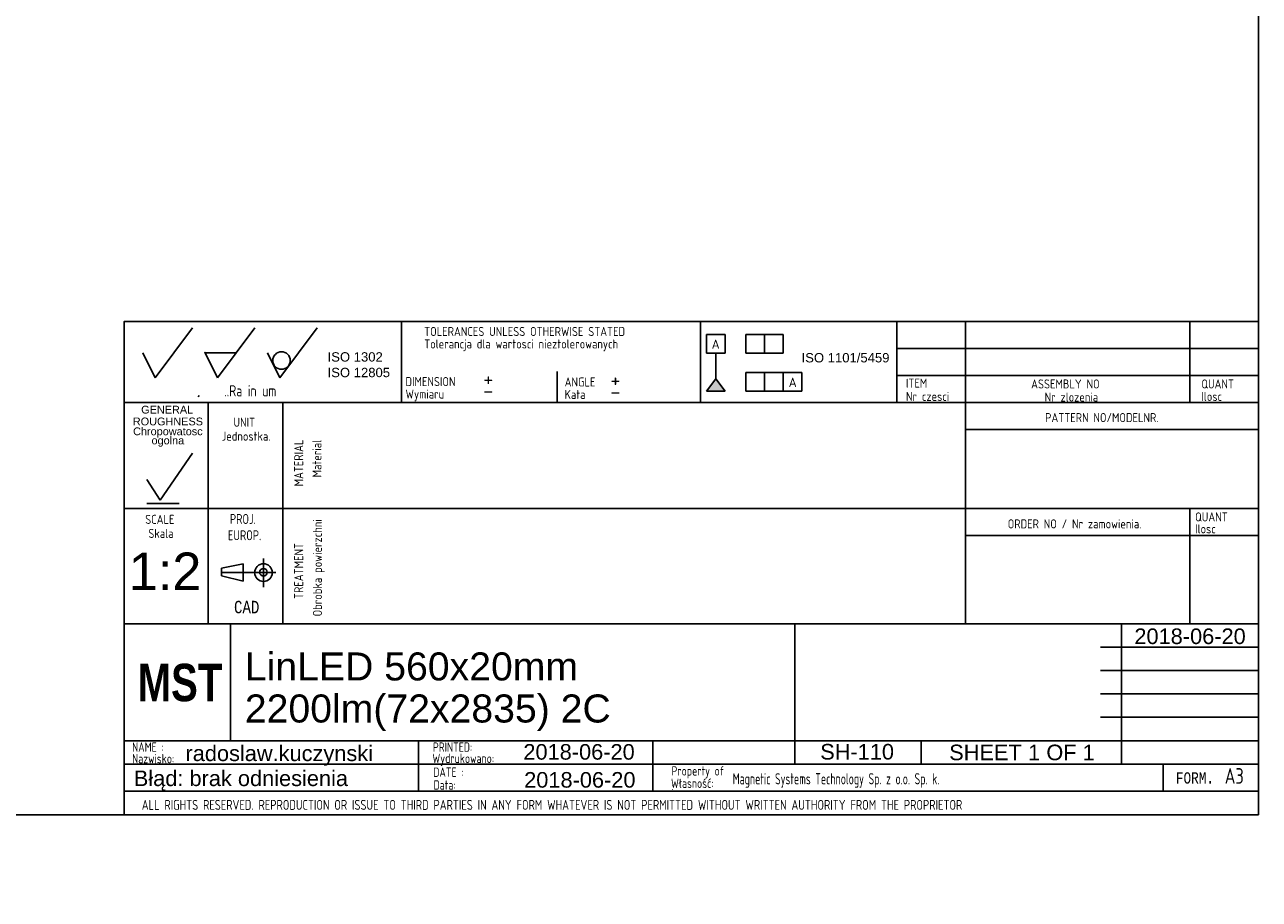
# Paper-space layout 'Layout1' of a CAD drawing. Header units: millimetres. Extents: x 0 to 406, y 0 to 285.
# Tile 4 of 7: x 208 to 406, y 0 to 140. Entities that reach past the tile are written whole.
import ezdxf
from ezdxf import colors
from ezdxf.entities.mleader import LeaderData, LeaderLine
from ezdxf.enums import TextEntityAlignment as Align
from ezdxf.lldxf.tags import DXFTag
from ezdxf.math import Vec2, Vec3

# ---------------------------------------------------------------- set-up
doc = ezdxf.new("R2010")
doc.units = ezdxf.units.MM
doc.layers.add('10', color=7, linetype='Continuous')
doc.layers.add('Default', color=7, linetype='Continuous')
doc.styles.add('SEACAD_Arial', font='arial.ttf')
doc.styles.add('SEACAD_Lucida_Console', font='lucon.TTF', dxfattribs={"width": 0.8})
doc.styles.add('SEACAD_Solid_Edge_ANSI', font='seans.ttf')
tags = doc.linetypes.add('CENTER2', pattern=[28.575, 19.05, -3.175, 3.175, -3.175]).pattern_tags.tags
tags[10:11] = [DXFTag(74, 4), DXFTag(75, 0), DXFTag(340, '0'), DXFTag(46, 0.0), DXFTag(50, 0.0), DXFTag(44, 0.0), DXFTag(45, 0.0)]
tags[8:9] = [DXFTag(74, 4), DXFTag(75, 0), DXFTag(340, '0'), DXFTag(46, 0.0), DXFTag(50, 0.0), DXFTag(44, 0.0), DXFTag(45, 0.0)]
tags[6:7] = [DXFTag(74, 4), DXFTag(75, 0), DXFTag(340, '0'), DXFTag(46, 0.0), DXFTag(50, 0.0), DXFTag(44, 0.0), DXFTag(45, 0.0)]
tags[4:5] = [DXFTag(74, 4), DXFTag(75, 0), DXFTag(340, '0'), DXFTag(46, 0.0), DXFTag(50, 0.0), DXFTag(44, 0.0), DXFTag(45, 0.0)]

# ---------------------------------------------------------------- blocks, each defined once
blk = doc.blocks.new('SEANNOT_GROUP23')
at = {"layer": 'Default', "color": 7, "linetype": 'Continuous', "style": 'SEACAD_Arial'}
for s, p in [('LinLED 560x20mm', (243.05, 39.62)), ('2200lm(72x2835) 2C', (243.05, 32.87))]:
    blk.add_text(s, height=4.5, dxfattribs=at).set_placement(p, align=Align.TOP_LEFT)
blk = doc.blocks.new('SEANNOT_GROUP24')
at = {"layer": 'Default', "color": 7, "linetype": 'Continuous', "style": 'SEACAD_Arial'}
blk.add_text('radoslaw.kuczynski', height=2.5, dxfattribs=at).set_placement((233.53, 24.68), align=Align.TOP_LEFT)
blk = doc.blocks.new('SEANNOT_GROUP25')
at = {"layer": 'Default', "color": 7, "linetype": 'Continuous', "style": 'SEACAD_Arial'}
blk.add_text('SH-110', height=2.5, dxfattribs=at).set_placement((335.35, 24.93), align=Align.TOP_LEFT)
blk = doc.blocks.new('SEANNOT_GROUP26')
at = {"layer": 'Default', "color": 7, "linetype": 'Continuous', "style": 'SEACAD_Arial'}
blk.add_text('2018-06-20', height=2.5, dxfattribs=at).set_placement((287.86, 20.42), align=Align.TOP_LEFT)
blk = doc.blocks.new('SEANNOT_GROUP27')
at = {"layer": 'Default', "color": 7, "linetype": 'Continuous', "style": 'SEACAD_Arial'}
blk.add_text('1:2', height=6, dxfattribs=at).set_placement((224.43, 55.64), align=Align.TOP_LEFT)
blk = doc.blocks.new('_DOT')
at = {"color": 0, "linetype": 'ByBlock', "lineweight": -2}
blk.add_line((-0.5, 0), (-1, 0), dxfattribs=at)
at = {"color": 0, "linetype": 'ByBlock', "const_width": 0.5}
blk.add_lwpolyline([(-0.25, 0, 1), (0.25, 0, 1)], format="xyb", close=True, dxfattribs=at)
blk = doc.blocks.new('SEANNOT_GROUP29')
at = {"layer": 'Default', "color": 7, "linetype": 'Continuous', "style": 'SEACAD_Arial'}
blk.add_text('2018-06-20', height=2.5, dxfattribs=at).set_placement((287.73, 24.91), align=Align.TOP_LEFT)
blk = doc.blocks.new('SEANNOT_GROUP30')
at = {"layer": 'Default', "color": 7, "linetype": 'Continuous', "style": 'SEACAD_Arial'}
for s, p in [('SHEET ', (356.04, 24.82)), ('1', (368.7, 24.82)), (' OF ', (370.66, 24.82)), ('1', (377.45, 24.82))]:
    blk.add_text(s, height=2.5, dxfattribs=at).set_placement(p, align=Align.TOP_LEFT)
blk = doc.blocks.new('SEANNOT_GROUP31')
at = {"layer": 'Default', "color": 7, "linetype": 'Continuous', "style": 'SEACAD_Arial'}
blk.add_text('2018-06-20', height=2.5, dxfattribs=at).set_placement((385.75, 43.46), align=Align.TOP_LEFT)

psp = doc.layouts.get("Layout1")

# ---------------------------------------------------------------- hatches: boundary and pattern name
at = {"layer": 'Default', "linetype": 'Continuous'}
psp.add_hatch(color=7, dxfattribs=at).paths.add_polyline_path([(318.5887, 83.5055), (317.0887, 81.5206), (320.0887, 81.5206)])

# ---------------------------------------------------------------- linework, layer by layer
at = {"layer": '10', "color": 7, "linetype": 'Continuous'}
for p, q in [((228.6664, 83.7025), (234.6664, 91.7025)), ((238.6664, 83.7025), (244.6664, 91.7025)), ((248.6664, 83.7025), (254.6664, 91.7025)), ((268.1664, 92.7025), (268.1664, 79.7025)), ((316.1664, 92.7025), (316.1664, 79.7025)), ((347.6664, 92.7025), (347.6664, 79.7025)), ((358.6664, 92.7025), (358.6664, 44.2025)), ((394.6664, 92.7025), (394.6664, 79.7025)), ((226.6664, 87.7025), (228.6664, 83.7025)), ((236.6664, 87.7025), (241.6664, 87.7025)), ((236.6664, 87.7025), (238.6664, 83.7025)), ((246.6664, 87.7025), (248.6664, 83.7025)), ((405.6664, 88.3691), (347.6664, 88.3691)), ((293.1664, 84.7025), (293.1664, 79.7025)), ((405.6664, 84.0358), (347.6664, 84.0358)), ((405.6664, 79.7025), (223.6664, 79.7025)), ((235.541, 80.6292), (235.7172, 80.8353)), ((237.1664, 79.7025), (237.1664, 44.2025)), ((237.1664, 79.7025), (237.1664, 45.7025)), ((249.1664, 79.7025), (249.1664, 44.2025)), ((405.6664, 75.3691), (358.6664, 75.3691)), ((229.4692, 64.067), (234.6676, 71.572)), ((227.327, 67.3491), (229.4692, 64.067)), ((227.327, 63.5278), (232.5255, 63.5278)), ((405.6664, 62.7025), (223.6664, 62.7025)), ((394.6664, 62.7025), (394.6664, 44.2025)), ((405.6664, 58.3691), (358.6664, 58.3691)), ((239.3123, 53.1174), (242.7982, 53.8094)), ((242.7982, 53.8094), (242.7982, 51.0413)), ((246.0414, 54.6781), (246.0414, 50.0695)), ((246.0414, 54.6781), (246.0414, 50.0695)), ((239.3123, 51.9247), (239.3123, 53.1174)), ((242.7982, 51.0413), (239.3123, 51.9247)), ((331.2915, 44.2025), (223.6664, 44.2025)), ((331.1664, 44.2025), (223.6664, 44.2025)), ((240.7703, 25.5444), (240.7703, 44.2944)), ((380.2915, 44.2025), (405.7915, 44.2025)), ((383.6664, 21.7025), (383.6664, 44.2025)), ((380.2915, 40.4525), (405.7915, 40.4525)), ((380.2915, 36.7025), (405.7915, 36.7025)), ((380.2915, 32.9525), (405.7915, 32.9525)), ((380.2915, 29.2025), (405.7915, 29.2025)), ((223.6664, 25.4525), (405.7915, 25.4525)), ((270.9256, 25.4138), (270.9256, 17.2887)), ((308.5239, 25.4525), (308.5239, 17.3274)), ((351.5415, 25.4525), (351.5415, 21.7025)), ((223.6664, 21.7025), (380.2915, 21.7025)), ((390.3535, 21.7025), (390.3535, 17.3275)), ((223.6664, 17.3275), (405.6664, 17.3275))]:
    psp.add_line(p, q, dxfattribs=at)
at = {"layer": '10', "color": 7, "linetype": 'CENTER2'}
psp.add_line((239.3123, 52.4253), (248.0282, 52.4253), dxfattribs=at)
at = {"layer": '10', "color": 7, "linetype": 'Continuous'}
for points in [[(405.6664, 13.5775), (405.6664, 284.5775), (15.6664, 284.5775), (15.6664, 13.5775), (405.6664, 13.5775)], [(405.6664, 13.5775), (405.6664, 92.7025), (223.6664, 92.7025), (223.6664, 13.5775), (405.6664, 13.5775)], [(331.2915, 44.2025), (331.2915, 21.7025), (405.6664, 21.7025), (405.6664, 44.2025), (331.2915, 44.2025)]]:
    psp.add_lwpolyline(points, dxfattribs=at)
for centre, radius in [((248.9389, 86.4574), 1.4016), ((246.0414, 52.4254), 1.4146), ((246.0414, 52.4843), 0.6075)]:
    psp.add_circle(centre, radius, dxfattribs=at)
psp.add_point((236.6664, 87.7025), dxfattribs=at)
at = {"layer": 'Default', "color": 7, "linetype": 'Continuous'}
for p, q in [((317.0887, 87.6113), (317.0887, 90.6113)), ((317.0887, 90.6113), (320.0887, 90.6113)), ((320.0887, 90.6113), (320.0887, 87.6113)), ((323.4244, 87.6113), (323.4244, 90.6113)), ((323.4244, 90.6113), (329.4244, 90.6113)), ((326.4244, 90.6113), (326.4244, 87.6113)), ((329.4244, 90.6113), (329.4244, 87.6113)), ((320.0887, 87.6113), (317.0887, 87.6113)), ((318.5887, 83.5055), (318.5887, 87.6113)), ((329.4244, 87.6113), (323.4244, 87.6113)), ((317.0887, 81.5206), (318.5887, 83.5055)), ((318.5887, 83.5055), (320.0887, 81.5206)), ((323.4244, 81.5206), (323.4244, 84.5206)), ((323.4244, 84.5206), (332.4244, 84.5206)), ((326.4244, 84.5206), (326.4244, 81.5206)), ((329.4244, 81.5206), (329.4244, 84.5206)), ((332.4244, 84.5206), (332.4244, 81.5206)), ((320.0887, 81.5206), (317.0887, 81.5206)), ((332.4244, 81.5206), (323.4244, 81.5206))]:
    psp.add_line(p, q, dxfattribs=at)

# ---------------------------------------------------------------- block references
at = {"layer": 'Default'}
for name in ['SEANNOT_GROUP27', 'SEANNOT_GROUP31', 'SEANNOT_GROUP23', 'SEANNOT_GROUP24', 'SEANNOT_GROUP29', 'SEANNOT_GROUP25', 'SEANNOT_GROUP30', 'SEANNOT_GROUP26']:
    psp.add_blockref(name, (0, 0), dxfattribs=at)

# ---------------------------------------------------------------- texts
at = {"layer": '10', "attachment_point": 1}
for s, insert, char_height, width, style in [('{\\fSolid Edge ANSI|b0||i0||c0|p34;\\C7;\\H1.45000002;\\W0.883;TOLERANCES UNLESS OTHERWISE STATED}', (271.823, 91.8398), 1.45, 38.614141, 'SEACAD_Solid_Edge_ANSI'), ('{\\fSolid Edge ANSI|b0||i0||c0|p34;\\C7;\\H1.45000002;\\W0.883;Tolerancja dla wartosci nieztolerowanych}', (271.823, 89.8398), 1.45, 36.029358, 'SEACAD_Solid_Edge_ANSI'), ('{\\fSolid Edge ANSI|b0||i0||c0|p34;\\C7;\\H1.45000002;\\W0.883;DIMENSION}', (268.823, 83.801), 1.45, 10.15001, 'SEACAD_Solid_Edge_ANSI'), ('{\\fSolid Edge ANSI|b0||i0||c0|p34;\\C7;\\H1.45000002;\\W0.883;ANGLE}', (294.3509, 83.7369), 1.45, 6.052184, 'SEACAD_Solid_Edge_ANSI'), ('{\\fSolid Edge ANSI|b0||i0||c0|p34;\\C7;\\H1.45000002;\\W0.883;ITEM}', (349.1061, 83.5453), 1.45, 4.255445, 'SEACAD_Solid_Edge_ANSI'), ('{\\fSolid Edge ANSI|b0||i0||c0|p34;\\C7;\\H1.45000002;\\W0.883;ASSEMBLY NO}', (369.1852, 83.4185), 1.45, 12.829358, 'SEACAD_Solid_Edge_ANSI'), ('{\\fSolid Edge ANSI|b0||i0||c0|p34;\\C7;\\H1.45000002;\\W0.883;QUANT}', (396.4966, 83.4185), 1.45, 6.241314, 'SEACAD_Solid_Edge_ANSI'), ('{\\fSolid Edge ANSI|b0||i0||c0|p34;\\C7;\\H1.8;\\W0.8;..Ra in um}', (239.7304, 82.5025), 1.8, 8.921749, 'SEACAD_Solid_Edge_ANSI'), ('{\\fSolid Edge ANSI|b0||i0||c0|p34;\\C7;\\H1.45000002;\\W0.883;Wymiaru}', (268.823, 81.801), 1.45, 8.67569, 'SEACAD_Solid_Edge_ANSI'), ('{\\fSolid Edge ANSI|b0||i0||c0|p34;\\C7;\\H1.45000002;\\W0.883;Kata}', (294.3509, 81.7369), 1.45, 5.07501, 'SEACAD_Solid_Edge_ANSI'), ('{\\fSolid Edge ANSI|b0||i0||c0|p34;\\C7;\\H1.45000002;\\W0.883;Nr czesci }', (349.1061, 81.4185), 1.45, 7.78588, 'SEACAD_Solid_Edge_ANSI'), ('{\\fSolid Edge ANSI|b0||i0||c0|p34;\\C7;\\H1.45000002;\\W0.883;Nr zlozenia}', (371.3489, 81.3193), 1.45, 9.504276, 'SEACAD_Solid_Edge_ANSI'), ('{\\fSolid Edge ANSI|b0||i0||c0|p34;\\C7;\\H1.45000002;\\W0.883;Ilosc}', (396.4966, 81.4185), 1.45, 6.934793, 'SEACAD_Solid_Edge_ANSI'), ('{\\fSolid Edge ANSI|b0||i0||c0|p34;\\C7;\\H1.45000002;\\W0.883;UNIT}', (241.2329, 77.2753), 1.45, 4.16088, 'SEACAD_Solid_Edge_ANSI'), ('{\\fSolid Edge ANSI|b0||i0||c0|p34;\\C7;\\H1.45000002;\\W0.883;PATTERN NO/MODELNR.}', (371.4383, 78.0241), 1.45, 21.434793, 'SEACAD_Solid_Edge_ANSI'), ('{\\fSolid Edge ANSI|b0||i0||c0|p34;\\C7;\\H1.45000002;\\W0.883;Jednostka.}', (239.3294, 75.0364), 1.45, 8.726285, 'SEACAD_Solid_Edge_ANSI'), ('{\\fSolid Edge ANSI|b0||i0||c0|p34;\\C7;\\H1.45000002;\\W0.883;SCALE}', (227.0667, 61.6902), 1.45, 5.863054, 'SEACAD_Solid_Edge_ANSI'), ('{\\fSolid Edge ANSI|b0||i0||c0|p34;\\C7;\\H1.60000002;\\W0.8;PROJ.}', (240.6541, 61.826), 1.6, 5.113054, 'SEACAD_Solid_Edge_ANSI'), ('{\\fSolid Edge ANSI|b0||i0||c0|p34;\\C7;\\H1.45000002;\\W0.883;QUANT}', (395.4966, 62.0852), 1.45, 6.241314, 'SEACAD_Solid_Edge_ANSI'), ('{\\fSolid Edge ANSI|b0||i0||c0|p34;\\C7;\\H1.45000002;\\W0.883;Skala}', (227.5677, 59.4364), 1.45, 5.777229, 'SEACAD_Solid_Edge_ANSI'), ('{\\fSolid Edge ANSI|b0||i0||c0|p34;\\C7;\\H1.45000002;\\W0.883;ORDER NO / Nr zamowienia.}', (365.4383, 60.9698), 1.45, 25.030887, 'SEACAD_Solid_Edge_ANSI'), ('{\\fSolid Edge ANSI|b0||i0||c0|p34;\\C7;\\H1.45000002;\\W0.883;Ilosc}', (395.4966, 60.1647), 1.45, 6.934793, 'SEACAD_Solid_Edge_ANSI'), ('{\\fSolid Edge ANSI|b0||i0||c0|p34;\\C7;\\H1.60000002;\\W0.8;EUROP.}', (240.3364, 59.2199), 1.6, 6.643488, 'SEACAD_Solid_Edge_ANSI'), ('{\\fLucida Console|b0||i0||c0|p34;\\C7;\\H1.99999998;\\W0.8;CAD}', (241.316, 47.8953), 2, 4.533343, 'SEACAD_Lucida_Console'), ('{\\fSolid Edge ANSI|b0||i0||c0|p34;\\C7;\\H1.5;\\W0.8;NAME :}', (224.9675, 25.1761), 1.5, 5.576097, 'SEACAD_Solid_Edge_ANSI'), ('{\\fSolid Edge ANSI|b0||i0||c0|p34;\\C7;\\H1.5;\\W0.8;PRINTED:}', (273.2161, 25.1761), 1.5, 8.9879, 'SEACAD_Solid_Edge_ANSI'), ('{\\fSolid Edge ANSI|b0||i0||c0|p34;\\C7;\\H1.5;\\W0.8;Nazwisko:}', (224.9676, 23.329), 1.5, 7.678383, 'SEACAD_Solid_Edge_ANSI'), ('{\\fSolid Edge ANSI|b0||i0||c0|p34;\\C7;\\H1.5;\\W0.8;Wydrukowano:}', (273.1279, 23.366), 1.5, 11.438653, 'SEACAD_Solid_Edge_ANSI'), ('{\\fSolid Edge ANSI|b0||i0||c0|p34;\\C7;\\H1.5;\\W0.8;DATE :}', (273.2821, 21.1484), 1.5, 5.217401, 'SEACAD_Solid_Edge_ANSI'), ('{\\fSolid Edge ANSI|b0||i0||c0|p34;\\C7;\\H1.5;\\W0.8;Property of :}', (311.4969, 21.3579), 1.5, 8.869575, 'SEACAD_Solid_Edge_ANSI'), ('{\\fSolid Edge ANSI|b0||i0||c0|p34;\\C7;\\H1.8;\\W0.667;Magnetic Systems Technology Sp. z o.o. Sp. k.}', (321.3166, 20.2436), 1.8, 58.304358, 'SEACAD_Solid_Edge_ANSI'), ('{\\fLucida Console|b0||i0||c0|p34;\\C7;\\H1.8;\\W0.8;FORM.}', (392.4164, 20.3775), 1.8, 6.80001, 'SEACAD_Lucida_Console'), ('{\\fSolid Edge ANSI|b0||i0||c0|p34;\\C7;\\H2.50000002;\\W0.8;A3}', (400.244, 21.0473), 2.5, 3.315227, 'SEACAD_Solid_Edge_ANSI'), ('{\\fSolid Edge ANSI|b0||i0||c0|p34;\\C7;\\H1.5;\\W0.8;Data:}', (273.3248, 19.0982), 1.5, 6.195662, 'SEACAD_Solid_Edge_ANSI'), ('{\\fSolid Edge ANSI|b0||i0||c0|p34;\\C7;\\H1.5;\\W0.8;Własność:}', (311.4137, 19.3737), 1.5, 10.891314, 'SEACAD_Solid_Edge_ANSI'), ('{\\fSolid Edge ANSI|b0||i0||c0|p34;\\C7;\\H1.60000002;\\W0.8;ALL RIGHTS RESERVED. REPRODUCTION OR ISSUE TO THIRD PARTIES IN ANY FORM WHATEVER IS NOT PERMITTED WITHOUT WRITTEN AUTHORITY FROM THE PROPRIETOR}', (226.5139, 15.9553), 1.6, 148.000012, 'SEACAD_Solid_Edge_ANSI')]:
    psp.add_mtext(s, dxfattribs=dict(at, insert=insert, char_height=char_height, width=width, style=style))
at = {"layer": '10', "char_height": 1.25, "attachment_point": 1}
for s, insert, width in [('{\\fArial|b0||i0||c0|p34;\\C7;\\H1.2499998;\\W1.;ROUGHNESS}', (225.0839, 77.3018), 11.222834), ('{\\fArial|b0||i0||c0|p34;\\C7;\\H1.2499998;\\W1.;GENERAL}', (226.4186, 79.1957), 8.3424)]:
    psp.add_mtext(s, dxfattribs=dict(at, insert=insert, width=width))
at = {"layer": '10', "insert": (230.7029, 74.1738), "char_height": 1.25, "width": 11.65265, "attachment_point": 5, "line_spacing_factor": 0.7}
psp.add_mtext('{\\fArial|b0||i0||c0|p34;\\C7;\\H1.24999998;\\W1.;Chropowatosc\\P}{\\fArial|b0||i0||c0|p34;\\C7;\\H1.24999998;\\W1.;ogolna}', dxfattribs=at)
at = {"layer": '10', "char_height": 1.45, "attachment_point": 1, "rotation": 89.999994, "style": 'SEACAD_Solid_Edge_ANSI'}
for s, insert, width in [('{\\fSolid Edge ANSI|b0||i0||c0|p34;\\C7;\\H1.45000002;\\W0.883;MATERIAL}', (250.9679, 66.2608), 8.920662), ('{\\fSolid Edge ANSI|b0||i0||c0|p34;\\C7;\\H1.45000002;\\W0.883;Material}', (253.8878, 67.7032), 7.153155), ('{\\fSolid Edge ANSI|b0||i0||c0|p34;\\C7;\\H1.45000002;\\W0.883;TREATMENT}', (250.9679, 48.1987), 10.87501), ('{\\fSolid Edge ANSI|b0||i0||c0|p34;\\C7;\\H1.45000002;\\W0.883;Obrobka powierzchni}', (253.9679, 45.3948), 17.047554)]:
    psp.add_mtext(s, dxfattribs=dict(at, insert=insert, width=width))
at = {"layer": 'Default'}
for s, insert, char_height, width, attachment_point in [('{\\fSolid Edge ANSI|b0||i0||c0|p34;\\C7;\\H1.5;\\W1.;A}', (318.5825, 89.835), 1.5, 1.402184, 2), ('{\\fArial|b0||i0||c0|p34;\\C7;\\H1.5;\\W1.;ISO 1302 \\P}{\\fArial|b0||i0||c0|p34;\\C7;\\H1.5;\\W1.;ISO 12805}', (256.3273, 87.7851), 1.5, 10.486332, 1), ('{\\fArial|b0||i0||c0|p34;\\C7;\\H1.5;\\W1.;ISO 1101/5459}', (339.4139, 87.6533), 1.5, 14.66134, 2), ('{\\fSolid Edge ISO|b0||i0||c0|p34;\\C7;\\H2.5;\\W1.;+\\P}', (281.2929, 84.7968), 2.5, 1.882447, 1), ('{\\fSolid Edge ISO|b0||i0||c0|p34;\\C7;\\H2.5;\\W1.;+\\P}', (301.686, 84.64), 2.5, 1.882447, 1), ('{\\fSolid Edge ANSI|b0||i0||c0|p34;\\C7;\\H1.5;\\W1.;A}', (330.9389, 83.7093), 1.5, 1.402184, 2), ('{\\fSolid Edge ISO|b0||i0||c0|p34;\\C7;\\H2.5;\\W1.;-\\P}', (281.2929, 82.9144), 2.5, 1.882447, 1), ('{\\fSolid Edge ISO|b0||i0||c0|p34;\\C7;\\H2.5;\\W1.;-\\P}', (301.686, 82.7575), 2.5, 1.882447, 1), ('{\\fImpact|b0||i0||c0|p34;\\C7;\\H6.;\\W1.;MST}', (225.8529, 37.789), 6, 14.453176, 1)]:
    psp.add_mtext(s, dxfattribs=dict(at, insert=insert, char_height=char_height, width=width, attachment_point=attachment_point))

# ---------------------------------------------------------------- leaders
at = {"layer": 'Default', "color": 7, "linetype": 'Continuous'}
ml = psp.add_multileader_mtext('Standard', dxfattribs=at)
ml.set_content('{\\pxsm0.9;\\fArial|b0||i0||c0|p34;\\W1.; Błąd: brak odniesienia\\P}', color=256)
ml.set_leader_properties()
ml.set_arrow_properties(name='DOT')
ml.build(insert=Vec2(0, 0))
ml.multileader.update_dxf_attribs({"leader_type": 0, "dogleg_length": 0, "arrow_head_size": 2.5})
ctx = ml.context
ctx.base_point, ctx.char_height, ctx.arrow_head_size, ctx.landing_gap_size = Vec3(223.3955, 19.0521), 2.5, 2.5, 0.875
notes = []
notes.append((ctx, [(0, (0, 0, 0), (0, 0), (1, 0), 1, [])]))
ctx.mtext.insert = Vec3(224.2705, 20.6683)
for ctx, leaders in notes:
    for number, flags, end, landing, length, lines in leaders:
        leader = LeaderData()
        leader.index, (leader.has_last_leader_line, leader.has_dogleg_vector, leader.attachment_direction) = number, flags
        leader.last_leader_point, leader.dogleg_vector, leader.dogleg_length = Vec3(end), Vec3(landing), length
        for number, points, colour, breaks in lines:
            line = LeaderLine()
            line.index, line.vertices, line.color, line.breaks = number, Vec3.list(points), colors.encode_raw_color(colour), breaks
            leader.lines.append(line)
        ctx.leaders.append(leader)

doc.saveas('drawing.dxf')
